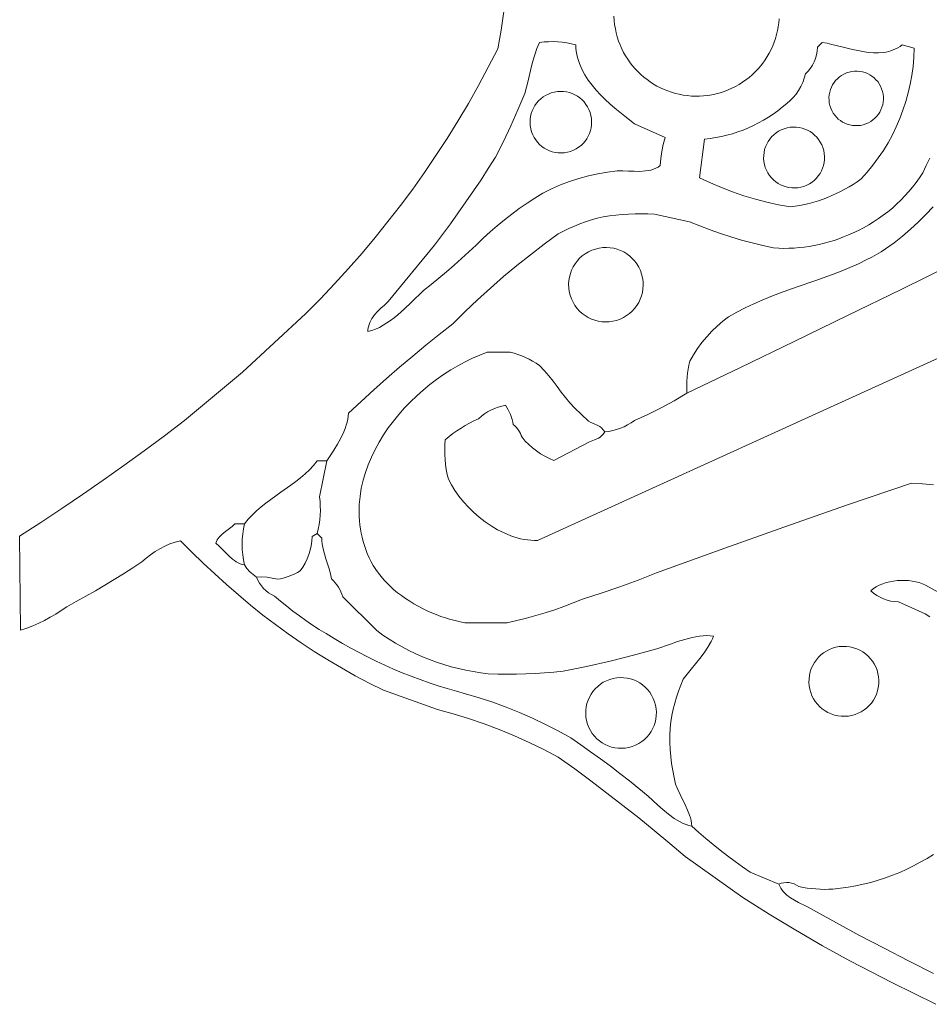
# Model space of a CAD drawing. Header units: inches. Extents: x 37.5 to 70.3, y 17.4 to 61.6.
# Tile 1 of 12: x 37.5 to 49.7, y 20.1 to 33.3. Entities that reach past the tile are written whole.
import ezdxf

# ---------------------------------------------------------------- set-up
doc = ezdxf.new("R2010")
doc.units = ezdxf.units.IN
doc.header["$MEASUREMENT"] = 0
doc.layers.add('10_CLOSED_AREAS', color=7, linetype='CONTINUOUS', lineweight=18)
doc.layers.add('20_EXACT_CIRCLES', color=7, linetype='CONTINUOUS', lineweight=18)

msp = doc.modelspace()

# ---------------------------------------------------------------- linework, layer by layer
at = {"layer": '10_CLOSED_AREAS'}
for points in [[(44.006, 33.406), (43.991, 33.28), (43.972, 33.154), (43.95, 33.029), (43.924, 32.904), (43.798, 32.655), (43.667, 32.41), (43.531, 32.169), (43.39, 31.932), (43.245, 31.698), (43.095, 31.468), (42.941, 31.242), (42.782, 31.019), (42.618, 30.799), (42.45, 30.583), (42.278, 30.37), (42.101, 30.159), (41.919, 29.952), (41.733, 29.747), (41.542, 29.545), (41.347, 29.346), (40.495, 28.56), (39.715, 27.91), (39.445, 27.706), (39.173, 27.505), (38.9, 27.306), (38.624, 27.11), (38.346, 26.917), (38.066, 26.727), (37.784, 26.54), (37.5, 26.356), (37.512, 25.093), (37.595, 25.121), (37.676, 25.153), (37.756, 25.187), (37.835, 25.225), (37.912, 25.267), (37.987, 25.311), (38.06, 25.359), (38.132, 25.409), (38.261, 25.479), (38.39, 25.55), (38.518, 25.622), (38.645, 25.697), (38.77, 25.773), (38.895, 25.851), (39.019, 25.93), (39.142, 26.011), (39.198, 26.062), (39.257, 26.108), (39.319, 26.151), (39.383, 26.189), (39.45, 26.222), (39.519, 26.252), (39.59, 26.276), (39.663, 26.295), (39.813, 26.143), (39.966, 25.994), (40.121, 25.849), (40.279, 25.706), (40.439, 25.567), (40.603, 25.431), (40.768, 25.298), (40.937, 25.17), (41.109, 25.045), (41.283, 24.924), (41.46, 24.808), (41.64, 24.695), (41.823, 24.587), (42.009, 24.483), (42.197, 24.384), (42.389, 24.29), (43.114, 24.027), (43.325, 23.97), (43.534, 23.906), (43.741, 23.836), (43.946, 23.759), (44.148, 23.676), (44.348, 23.587), (44.545, 23.491), (44.739, 23.39), (44.959, 23.232), (45.176, 23.071), (45.393, 22.907), (45.607, 22.741), (45.819, 22.573), (46.029, 22.402), (46.237, 22.228), (46.443, 22.053), (47.219, 21.503), (47.573, 21.281), (47.93, 21.066), (48.291, 20.856), (48.656, 20.652), (49.232, 20.358), (49.811, 20.069)], [(49.78, 20.483), (49.447, 20.651), (49.116, 20.821), (48.786, 20.994), (48.079, 21.381), (47.967, 21.436), (47.911, 21.466), (47.858, 21.5), (47.808, 21.537), (47.786, 21.558), (47.765, 21.58), (47.746, 21.603), (47.729, 21.627), (47.714, 21.654), (47.703, 21.682), (47.319, 21.844), (47.216, 21.915), (47.115, 21.988), (47.014, 22.063), (46.915, 22.139), (46.818, 22.217), (46.721, 22.297), (46.626, 22.378), (46.533, 22.461), (46.495, 22.47), (46.456, 22.482), (46.417, 22.498), (46.377, 22.518), (46.338, 22.541), (46.298, 22.566), (46.22, 22.622), (46.144, 22.684), (46.073, 22.747), (45.947, 22.866), (45.822, 22.969), (45.694, 23.071), (45.566, 23.171), (45.436, 23.27), (45.305, 23.366), (45.173, 23.462), (45.04, 23.555), (44.906, 23.647), (44.738, 23.741), (44.567, 23.828), (44.394, 23.911), (44.218, 23.988), (44.04, 24.06), (43.86, 24.126), (43.677, 24.186), (43.493, 24.241), (43.369, 24.274), (43.246, 24.31), (43.124, 24.348), (43.002, 24.388), (42.881, 24.431), (42.761, 24.475), (42.642, 24.523), (42.524, 24.572), (42.407, 24.624), (42.291, 24.678), (42.176, 24.734), (42.062, 24.793), (41.95, 24.853), (41.838, 24.916), (41.727, 24.981), (41.618, 25.049), (41.526, 25.105), (41.436, 25.163), (41.347, 25.223), (41.26, 25.285), (41.173, 25.349), (41.089, 25.415), (41.005, 25.483), (40.924, 25.552), (40.883, 25.573), (40.846, 25.597), (40.81, 25.625), (40.778, 25.656), (40.75, 25.69), (40.724, 25.727), (40.702, 25.766), (40.684, 25.808), (40.637, 25.841), (40.594, 25.88), (40.555, 25.923), (40.522, 25.971), (40.492, 25.977), (40.464, 25.986), (40.437, 25.999), (40.411, 26.013), (40.386, 26.03), (40.362, 26.048), (40.315, 26.089), (40.227, 26.179), (40.182, 26.223), (40.135, 26.263), (40.144, 26.286), (40.155, 26.307), (40.167, 26.327), (40.181, 26.344), (40.212, 26.376), (40.247, 26.404), (40.322, 26.458), (40.358, 26.488), (40.392, 26.522), (40.522, 26.523), (40.572, 26.585), (40.627, 26.644), (40.685, 26.699), (40.746, 26.752), (40.81, 26.802), (40.876, 26.851), (41.011, 26.946), (41.145, 27.041), (41.21, 27.09), (41.274, 27.141), (41.335, 27.193), (41.393, 27.248), (41.447, 27.306), (41.497, 27.368), (41.627, 27.368), (41.674, 27.435), (41.724, 27.51), (41.772, 27.591), (41.818, 27.675), (41.858, 27.76), (41.875, 27.804), (41.89, 27.846), (41.902, 27.889), (41.911, 27.93), (41.917, 27.971), (41.919, 28.011), (42.088, 28.168), (42.259, 28.322), (42.432, 28.475), (42.606, 28.626), (42.783, 28.774), (42.96, 28.921), (43.14, 29.066), (43.321, 29.209), (43.486, 29.373), (43.655, 29.533), (43.828, 29.69), (44.003, 29.843), (44.182, 29.993), (44.364, 30.138), (44.549, 30.28), (44.737, 30.418), (44.809, 30.455), (44.881, 30.491), (44.955, 30.523), (45.03, 30.554), (45.106, 30.581), (45.183, 30.606), (45.261, 30.628), (45.34, 30.647), (45.425, 30.66), (45.511, 30.67), (45.598, 30.678), (45.684, 30.683), (45.771, 30.686), (45.857, 30.687), (45.944, 30.685), (46.031, 30.68), (46.503, 30.581), (46.64, 30.525), (46.779, 30.472), (46.918, 30.423), (47.059, 30.377), (47.201, 30.334), (47.343, 30.295), (47.487, 30.26), (47.632, 30.228), (47.701, 30.224), (47.77, 30.223), (47.838, 30.224), (47.907, 30.227), (47.975, 30.233), (48.043, 30.24), (48.111, 30.25), (48.179, 30.262), (48.246, 30.276), (48.312, 30.292), (48.379, 30.31), (48.444, 30.33), (48.509, 30.353), (48.573, 30.377), (48.637, 30.403), (48.7, 30.432), (48.771, 30.465), (48.841, 30.5), (48.91, 30.538), (48.977, 30.579), (49.042, 30.622), (49.106, 30.667), (49.168, 30.715), (49.228, 30.764), (49.286, 30.816), (49.343, 30.87), (49.397, 30.927), (49.449, 30.985), (49.499, 31.045), (49.547, 31.107), (49.593, 31.171), (49.636, 31.237), (49.684, 31.335), (49.731, 31.434)], [(49.731, 31.434), (49.684, 31.335), (49.636, 31.237), (49.593, 31.171), (49.547, 31.107), (49.499, 31.045), (49.449, 30.985), (49.397, 30.927), (49.343, 30.87), (49.286, 30.816), (49.228, 30.764), (49.168, 30.715), (49.106, 30.667), (49.042, 30.622), (48.977, 30.579), (48.91, 30.538), (48.841, 30.5), (48.771, 30.465), (48.7, 30.432), (48.637, 30.403), (48.573, 30.377), (48.509, 30.353), (48.444, 30.33), (48.379, 30.31), (48.312, 30.292), (48.246, 30.276), (48.179, 30.262), (48.111, 30.25), (48.043, 30.24), (47.975, 30.233), (47.907, 30.227), (47.838, 30.224), (47.77, 30.223), (47.701, 30.224), (47.632, 30.228), (47.487, 30.26), (47.343, 30.295), (47.201, 30.334), (47.059, 30.377), (46.918, 30.423), (46.779, 30.472), (46.64, 30.525), (46.503, 30.581), (46.031, 30.68), (45.944, 30.685), (45.857, 30.687), (45.771, 30.686), (45.684, 30.683), (45.598, 30.678), (45.511, 30.67), (45.425, 30.66), (45.34, 30.647), (45.261, 30.628), (45.183, 30.606), (45.106, 30.581), (45.03, 30.554), (44.955, 30.523), (44.881, 30.491), (44.809, 30.455), (44.737, 30.418), (44.549, 30.28), (44.364, 30.138), (44.182, 29.993), (44.003, 29.843), (43.828, 29.69), (43.655, 29.533), (43.486, 29.373), (43.321, 29.209), (43.14, 29.066), (42.96, 28.921), (42.783, 28.774), (42.606, 28.626), (42.432, 28.475), (42.259, 28.322), (42.088, 28.168), (41.919, 28.011), (41.917, 27.971), (41.911, 27.93), (41.902, 27.889), (41.89, 27.846), (41.875, 27.804), (41.858, 27.76), (41.818, 27.675), (41.772, 27.591), (41.724, 27.51), (41.674, 27.435), (41.627, 27.368), (41.53, 26.886), (41.537, 26.824), (41.54, 26.762), (41.541, 26.7), (41.538, 26.638), (41.532, 26.576), (41.524, 26.514), (41.512, 26.453), (41.497, 26.393), (41.562, 26.328), (41.563, 26.291), (41.566, 26.255), (41.578, 26.186), (41.595, 26.118), (41.615, 26.051), (41.658, 25.919), (41.677, 25.851), (41.692, 25.782), (41.717, 25.757), (41.741, 25.73), (41.763, 25.702), (41.783, 25.673), (41.801, 25.642), (41.817, 25.61), (41.831, 25.577), (41.843, 25.544), (42.298, 25.088), (42.381, 25.029), (42.466, 24.973), (42.553, 24.92), (42.641, 24.87), (42.731, 24.822), (42.822, 24.778), (42.915, 24.737), (43.009, 24.699), (43.104, 24.664), (43.201, 24.632), (43.298, 24.603), (43.396, 24.578), (43.496, 24.556), (43.596, 24.537), (43.696, 24.521), (43.798, 24.509), (43.924, 24.505), (44.049, 24.503), (44.175, 24.504), (44.301, 24.507), (44.426, 24.512), (44.552, 24.52), (44.677, 24.53), (44.802, 24.543), (45.12, 24.608), (45.436, 24.679), (45.75, 24.757), (46.063, 24.842), (46.245, 24.907), (46.341, 24.941), (46.439, 24.971), (46.537, 24.997), (46.586, 25.006), (46.635, 25.014), (46.684, 25.019), (46.732, 25.021), (46.779, 25.02), (46.825, 25.015), (46.81, 24.978), (46.791, 24.94), (46.748, 24.865), (46.697, 24.79), (46.642, 24.716), (46.525, 24.572), (46.469, 24.503), (46.417, 24.436), (46.384, 24.357), (46.353, 24.277), (46.326, 24.196), (46.303, 24.114), (46.283, 24.032), (46.266, 23.948), (46.252, 23.864), (46.242, 23.779), (46.239, 23.684), (46.239, 23.588), (46.243, 23.493), (46.251, 23.399), (46.262, 23.304), (46.276, 23.21), (46.294, 23.117), (46.316, 23.024), (46.343, 22.954), (46.375, 22.885), (46.445, 22.747), (46.477, 22.678), (46.504, 22.608), (46.515, 22.572), (46.524, 22.536), (46.53, 22.499), (46.533, 22.461), (46.626, 22.378), (46.721, 22.297), (46.818, 22.217), (46.915, 22.139), (47.014, 22.063), (47.115, 21.988), (47.216, 21.915), (47.319, 21.844), (47.703, 21.682), (47.736, 21.694), (47.771, 21.701), (47.806, 21.704), (47.841, 21.703), (47.875, 21.696), (47.909, 21.686), (47.941, 21.671), (47.971, 21.652), (48.028, 21.64), (48.085, 21.631), (48.142, 21.623), (48.2, 21.618), (48.257, 21.615), (48.315, 21.613), (48.373, 21.614), (48.43, 21.617), (48.533, 21.628), (48.636, 21.642), (48.738, 21.66), (48.838, 21.682), (48.938, 21.707), (49.037, 21.735), (49.135, 21.767), (49.232, 21.802), (49.327, 21.841), (49.421, 21.883), (49.513, 21.928), (49.604, 21.976), (49.694, 22.028), (49.781, 22.083)], [(49.783, 27.046), (49.635, 27.062), (49.485, 27.071), (48.626, 26.778), (47.769, 26.479), (46.914, 26.175), (46.06, 25.864), (45.814, 25.767), (45.565, 25.676), (45.315, 25.59), (45.062, 25.51), (44.939, 25.46), (44.815, 25.413), (44.69, 25.369), (44.564, 25.328), (44.437, 25.29), (44.31, 25.254), (44.181, 25.222), (44.052, 25.193), (43.484, 25.194), (43.419, 25.207), (43.353, 25.222), (43.289, 25.239), (43.225, 25.258), (43.161, 25.279), (43.099, 25.303), (43.037, 25.328), (42.976, 25.355), (42.916, 25.384), (42.857, 25.415), (42.799, 25.448), (42.743, 25.483), (42.687, 25.519), (42.632, 25.558), (42.578, 25.598), (42.526, 25.64), (42.482, 25.681), (42.439, 25.724), (42.398, 25.768), (42.359, 25.814), (42.322, 25.862), (42.287, 25.911), (42.253, 25.961), (42.222, 26.012), (42.196, 26.067), (42.172, 26.122), (42.151, 26.177), (42.133, 26.232), (42.116, 26.287), (42.102, 26.343), (42.09, 26.398), (42.08, 26.453), (42.072, 26.508), (42.066, 26.564), (42.063, 26.619), (42.061, 26.674), (42.064, 26.783), (42.074, 26.892), (42.091, 27), (42.115, 27.107), (42.146, 27.213), (42.184, 27.317), (42.227, 27.42), (42.276, 27.521), (42.33, 27.62), (42.39, 27.716), (42.454, 27.811), (42.523, 27.903), (42.596, 27.992), (42.673, 28.079), (42.753, 28.162), (42.837, 28.243), (42.923, 28.32), (43.012, 28.393), (43.104, 28.462), (43.197, 28.528), (43.293, 28.589), (43.389, 28.646), (43.487, 28.699), (43.585, 28.747), (43.684, 28.79), (43.784, 28.828), (44.091, 28.827), (44.144, 28.813), (44.196, 28.797), (44.247, 28.778), (44.297, 28.757), (44.346, 28.734), (44.394, 28.708), (44.44, 28.68), (44.486, 28.649), (44.551, 28.582), (44.611, 28.511), (44.668, 28.439), (44.724, 28.366), (44.779, 28.293), (44.835, 28.22), (44.895, 28.149), (44.958, 28.081), (45.143, 27.901), (45.178, 27.884), (45.21, 27.87), (45.269, 27.844), (45.296, 27.829), (45.32, 27.811), (45.343, 27.787), (45.363, 27.758), (45.417, 27.765), (45.47, 27.775), (45.522, 27.789), (45.573, 27.807), (45.622, 27.827), (45.67, 27.851), (45.717, 27.879), (45.762, 27.909), (45.943, 27.992), (46.121, 28.081), (46.296, 28.176), (46.468, 28.277), (46.465, 28.332), (46.465, 28.386), (46.467, 28.44), (46.471, 28.494), (46.476, 28.547), (46.484, 28.601), (46.494, 28.654), (46.506, 28.707), (46.556, 28.794), (46.61, 28.878), (46.669, 28.959), (46.733, 29.036), (46.8, 29.109), (46.872, 29.178), (46.948, 29.243), (47.028, 29.304), (47.138, 29.367), (47.251, 29.425), (47.365, 29.479), (47.48, 29.529), (47.596, 29.577), (47.713, 29.621), (47.949, 29.706), (48.186, 29.788), (48.423, 29.873), (48.54, 29.918), (48.657, 29.966), (48.773, 30.017), (48.887, 30.071), (48.952, 30.105), (49.015, 30.14), (49.076, 30.177), (49.137, 30.216), (49.195, 30.256), (49.253, 30.298), (49.365, 30.386), (49.473, 30.479), (49.577, 30.575), (49.678, 30.676), (49.777, 30.78)], [(49.777, 30.78), (49.678, 30.676), (49.577, 30.575), (49.473, 30.479), (49.365, 30.386), (49.253, 30.298), (49.195, 30.256), (49.137, 30.216), (49.076, 30.177), (49.015, 30.14), (48.952, 30.105), (48.887, 30.071), (48.773, 30.017), (48.657, 29.966), (48.54, 29.918), (48.423, 29.873), (48.186, 29.788), (47.949, 29.706), (47.713, 29.621), (47.596, 29.577), (47.48, 29.529), (47.365, 29.479), (47.251, 29.425), (47.138, 29.367), (47.028, 29.304), (46.948, 29.243), (46.872, 29.178), (46.8, 29.109), (46.733, 29.036), (46.669, 28.959), (46.61, 28.878), (46.556, 28.794), (46.506, 28.707), (46.494, 28.654), (46.484, 28.601), (46.476, 28.547), (46.471, 28.494), (46.467, 28.44), (46.465, 28.386), (46.465, 28.332), (46.468, 28.277), (47.189, 28.623), (47.908, 28.97), (48.627, 29.32), (49.345, 29.671), (50.062, 30.024)], [(50.062, 30.024), (49.345, 29.671), (48.627, 29.32), (47.908, 28.97), (47.189, 28.623), (46.468, 28.277), (46.296, 28.176), (46.121, 28.081), (45.943, 27.992), (45.762, 27.909), (45.717, 27.879), (45.67, 27.851), (45.622, 27.827), (45.573, 27.807), (45.522, 27.789), (45.47, 27.775), (45.417, 27.765), (45.363, 27.758), (45.344, 27.729), (45.324, 27.707), (45.302, 27.689), (45.278, 27.675), (45.224, 27.651), (45.159, 27.623), (44.681, 27.374), (44.619, 27.4), (44.559, 27.43), (44.501, 27.464), (44.446, 27.502), (44.393, 27.543), (44.343, 27.587), (44.295, 27.635), (44.251, 27.686), (44.242, 27.711), (44.231, 27.734), (44.205, 27.779), (44.172, 27.82), (44.154, 27.838), (44.134, 27.855), (44.127, 27.89), (44.119, 27.924), (44.096, 27.991), (44.066, 28.055), (44.049, 28.085), (44.03, 28.115), (43.979, 28.104), (43.929, 28.09), (43.881, 28.072), (43.834, 28.051), (43.789, 28.026), (43.746, 27.998), (43.705, 27.967), (43.666, 27.933), (43.605, 27.905), (43.546, 27.875), (43.488, 27.843), (43.432, 27.809), (43.376, 27.772), (43.322, 27.734), (43.27, 27.694), (43.219, 27.652), (43.214, 27.585), (43.212, 27.518), (43.213, 27.451), (43.217, 27.385), (43.224, 27.318), (43.233, 27.252), (43.245, 27.186), (43.261, 27.121), (43.302, 27.045), (43.35, 26.969), (43.404, 26.893), (43.465, 26.819), (43.531, 26.747), (43.601, 26.678), (43.677, 26.612), (43.756, 26.551), (43.838, 26.494), (43.923, 26.444), (44.01, 26.4), (44.099, 26.362), (44.143, 26.347), (44.188, 26.333), (44.233, 26.322), (44.279, 26.313), (44.324, 26.306), (44.369, 26.302), (44.414, 26.3), (44.459, 26.3), (49.893, 28.772)], [(49.893, 28.772), (44.459, 26.3), (44.414, 26.3), (44.369, 26.302), (44.324, 26.306), (44.279, 26.313), (44.233, 26.322), (44.188, 26.333), (44.143, 26.347), (44.099, 26.362), (44.01, 26.4), (43.923, 26.444), (43.838, 26.494), (43.756, 26.551), (43.677, 26.612), (43.601, 26.678), (43.531, 26.747), (43.465, 26.819), (43.404, 26.893), (43.35, 26.969), (43.302, 27.045), (43.261, 27.121), (43.245, 27.186), (43.233, 27.252), (43.224, 27.318), (43.217, 27.385), (43.213, 27.451), (43.212, 27.518), (43.214, 27.585), (43.219, 27.652), (43.27, 27.694), (43.322, 27.734), (43.376, 27.772), (43.432, 27.809), (43.488, 27.843), (43.546, 27.875), (43.605, 27.905), (43.666, 27.933), (43.705, 27.967), (43.746, 27.998), (43.789, 28.026), (43.834, 28.051), (43.881, 28.072), (43.929, 28.09), (43.979, 28.104), (44.03, 28.115), (44.049, 28.085), (44.066, 28.055), (44.096, 27.991), (44.119, 27.924), (44.127, 27.89), (44.134, 27.855), (44.154, 27.838), (44.172, 27.82), (44.205, 27.779), (44.231, 27.734), (44.242, 27.711), (44.251, 27.686), (44.295, 27.635), (44.343, 27.587), (44.393, 27.543), (44.446, 27.502), (44.501, 27.464), (44.559, 27.43), (44.619, 27.4), (44.681, 27.374), (45.159, 27.623), (45.224, 27.651), (45.278, 27.675), (45.302, 27.689), (45.324, 27.707), (45.344, 27.729), (45.363, 27.758), (45.343, 27.787), (45.32, 27.811), (45.296, 27.829), (45.269, 27.844), (45.21, 27.87), (45.178, 27.884), (45.143, 27.901), (44.958, 28.081), (44.895, 28.149), (44.835, 28.22), (44.779, 28.293), (44.724, 28.366), (44.668, 28.439), (44.611, 28.511), (44.551, 28.582), (44.486, 28.649), (44.44, 28.68), (44.394, 28.708), (44.346, 28.734), (44.297, 28.757), (44.247, 28.778), (44.196, 28.797), (44.144, 28.813), (44.091, 28.827), (43.784, 28.828), (43.684, 28.79), (43.585, 28.747), (43.487, 28.699), (43.389, 28.646), (43.293, 28.589), (43.197, 28.528), (43.104, 28.462), (43.012, 28.393), (42.923, 28.32), (42.837, 28.243), (42.753, 28.162), (42.673, 28.079), (42.596, 27.992), (42.523, 27.903), (42.454, 27.811), (42.39, 27.716), (42.33, 27.62), (42.276, 27.521), (42.227, 27.42), (42.184, 27.317), (42.146, 27.213), (42.115, 27.107), (42.091, 27), (42.074, 26.892), (42.064, 26.783), (42.061, 26.674), (42.063, 26.619), (42.066, 26.564), (42.072, 26.508), (42.08, 26.453), (42.09, 26.398), (42.102, 26.343), (42.116, 26.287), (42.133, 26.232), (42.151, 26.177), (42.172, 26.122), (42.196, 26.067), (42.222, 26.012), (42.253, 25.961), (42.287, 25.911), (42.322, 25.862), (42.359, 25.814), (42.398, 25.768), (42.439, 25.724), (42.482, 25.681), (42.526, 25.64), (42.578, 25.598), (42.632, 25.558), (42.687, 25.519), (42.743, 25.483), (42.799, 25.448), (42.857, 25.415), (42.916, 25.384), (42.976, 25.355), (43.037, 25.328), (43.099, 25.303), (43.161, 25.279), (43.225, 25.258), (43.289, 25.239), (43.353, 25.222), (43.419, 25.207), (43.484, 25.194), (44.052, 25.193), (44.181, 25.222), (44.31, 25.254), (44.437, 25.29), (44.564, 25.328), (44.69, 25.369), (44.815, 25.413), (44.939, 25.46), (45.062, 25.51), (45.315, 25.59), (45.565, 25.676), (45.814, 25.767), (46.06, 25.864), (46.914, 26.175), (47.769, 26.479), (48.626, 26.778), (49.485, 27.071), (49.635, 27.062), (49.783, 27.046)], [(49.942, 25.553), (49.674, 25.701), (49.633, 25.718), (49.589, 25.733), (49.543, 25.745), (49.495, 25.754), (49.446, 25.76), (49.396, 25.763), (49.345, 25.763), (49.294, 25.76), (49.243, 25.754), (49.193, 25.745), (49.145, 25.733), (49.098, 25.718), (49.053, 25.699), (49.011, 25.677), (48.973, 25.652), (48.937, 25.624), (48.976, 25.591), (49.018, 25.561), (49.063, 25.536), (49.109, 25.515), (49.157, 25.498), (49.207, 25.486), (49.257, 25.478), (49.309, 25.475), (49.667, 25.313), (49.731, 25.273)], [(49.731, 25.273), (49.667, 25.313), (49.309, 25.475), (49.257, 25.478), (49.207, 25.486), (49.157, 25.498), (49.109, 25.515), (49.063, 25.536), (49.018, 25.561), (48.976, 25.591), (48.937, 25.624), (48.973, 25.652), (49.011, 25.677), (49.053, 25.699), (49.098, 25.718), (49.145, 25.733), (49.193, 25.745), (49.243, 25.754), (49.294, 25.76), (49.345, 25.763), (49.396, 25.763), (49.446, 25.76), (49.495, 25.754), (49.543, 25.745), (49.589, 25.733), (49.633, 25.718), (49.674, 25.701), (49.942, 25.553)], [(49.781, 22.083), (49.694, 22.028), (49.604, 21.976), (49.513, 21.928), (49.421, 21.883), (49.327, 21.841), (49.232, 21.802), (49.135, 21.767), (49.037, 21.735), (48.938, 21.707), (48.838, 21.682), (48.738, 21.66), (48.636, 21.642), (48.533, 21.628), (48.43, 21.617), (48.373, 21.614), (48.315, 21.613), (48.257, 21.615), (48.2, 21.618), (48.142, 21.623), (48.085, 21.631), (48.028, 21.64), (47.971, 21.652), (47.941, 21.671), (47.909, 21.686), (47.875, 21.696), (47.841, 21.703), (47.806, 21.704), (47.771, 21.701), (47.736, 21.694), (47.703, 21.682), (47.714, 21.654), (47.729, 21.627), (47.746, 21.603), (47.765, 21.58), (47.786, 21.558), (47.808, 21.537), (47.858, 21.5), (47.911, 21.466), (47.967, 21.436), (48.079, 21.381), (48.786, 20.994), (49.116, 20.821), (49.447, 20.651), (49.78, 20.483)]]:
    msp.add_lwpolyline(points, dxfattribs=at)
for points in [[(44.287, 32.303), (44.313, 32.388), (44.335, 32.475), (44.376, 32.651), (44.398, 32.738), (44.422, 32.824), (44.451, 32.907), (44.486, 32.989), (44.547, 32.996), (44.609, 32.999), (44.67, 33), (44.731, 32.997), (44.792, 32.992), (44.853, 32.983), (44.914, 32.971), (44.973, 32.956), (44.976, 32.912), (44.981, 32.87), (44.989, 32.828), (44.999, 32.786), (45.01, 32.746), (45.024, 32.706), (45.057, 32.629), (45.096, 32.555), (45.142, 32.483), (45.193, 32.414), (45.248, 32.348), (45.307, 32.284), (45.369, 32.222), (45.433, 32.163), (45.499, 32.105), (45.632, 31.997), (45.761, 31.897), (46.175, 31.713), (46.149, 31.62), (46.129, 31.526), (46.116, 31.431), (46.11, 31.335), (46.081, 31.315), (46.049, 31.299), (46.016, 31.286), (45.981, 31.275), (45.946, 31.268), (45.909, 31.262), (45.834, 31.257), (45.757, 31.258), (45.68, 31.261), (45.604, 31.264), (45.532, 31.264), (45.401, 31.248), (45.271, 31.226), (45.143, 31.198), (45.016, 31.163), (44.891, 31.123), (44.769, 31.076), (44.648, 31.023), (44.53, 30.965), (44.423, 30.898), (44.319, 30.829), (44.215, 30.757), (44.114, 30.683), (44.015, 30.606), (43.917, 30.527), (43.821, 30.446), (43.728, 30.362), (43.633, 30.268), (43.536, 30.176), (43.438, 30.085), (43.338, 29.996), (43.237, 29.908), (43.135, 29.822), (43.031, 29.738), (42.926, 29.656), (42.762, 29.494), (42.673, 29.41), (42.581, 29.329), (42.533, 29.291), (42.485, 29.255), (42.435, 29.221), (42.385, 29.19), (42.335, 29.162), (42.283, 29.138), (42.231, 29.119), (42.179, 29.104), (42.181, 29.138), (42.187, 29.17), (42.195, 29.2), (42.205, 29.228), (42.219, 29.255), (42.234, 29.281), (42.251, 29.305), (42.27, 29.329), (42.311, 29.374), (42.356, 29.418), (42.403, 29.462), (42.451, 29.509), (43.074, 30.264), (43.182, 30.408), (43.289, 30.553), (43.395, 30.699), (43.498, 30.846), (43.6, 30.995), (43.7, 31.144), (43.798, 31.295), (43.894, 31.447), (44.001, 31.657), (44.102, 31.87), (44.197, 32.085)], [(48.222, 32.924), (48.287, 32.989), (48.35, 32.978), (48.415, 32.963), (48.551, 32.93), (48.691, 32.895), (48.762, 32.879), (48.833, 32.865), (48.904, 32.855), (48.974, 32.85), (49.043, 32.849), (49.111, 32.855), (49.144, 32.86), (49.177, 32.867), (49.209, 32.876), (49.24, 32.888), (49.271, 32.901), (49.301, 32.917), (49.331, 32.935), (49.36, 32.956), (49.522, 32.911), (49.517, 32.788), (49.506, 32.667), (49.49, 32.547), (49.469, 32.428), (49.441, 32.31), (49.409, 32.194), (49.371, 32.079), (49.329, 31.967), (49.281, 31.856), (49.228, 31.748), (49.17, 31.642), (49.107, 31.539), (49.039, 31.438), (48.967, 31.341), (48.89, 31.246), (48.808, 31.155), (48.755, 31.118), (48.701, 31.082), (48.646, 31.049), (48.59, 31.016), (48.533, 30.986), (48.475, 30.958), (48.417, 30.931), (48.357, 30.907), (48.297, 30.884), (48.236, 30.863), (48.174, 30.844), (48.112, 30.827), (48.049, 30.812), (47.986, 30.8), (47.922, 30.789), (47.858, 30.78), (47.7, 30.809), (47.543, 30.844), (47.387, 30.884), (47.233, 30.93), (47.081, 30.982), (46.931, 31.039), (46.783, 31.101), (46.637, 31.169), (46.702, 31.689), (46.778, 31.698), (46.854, 31.71), (46.93, 31.724), (47.004, 31.742), (47.078, 31.763), (47.15, 31.786), (47.222, 31.812), (47.293, 31.841), (47.362, 31.873), (47.43, 31.907), (47.497, 31.945), (47.562, 31.984), (47.626, 32.027), (47.688, 32.071), (47.749, 32.119), (47.808, 32.169), (47.854, 32.208), (47.897, 32.25), (47.935, 32.296), (47.969, 32.345), (47.999, 32.397), (48.024, 32.451), (48.045, 32.508), (48.06, 32.566), (48.095, 32.603), (48.127, 32.642), (48.154, 32.684), (48.177, 32.729), (48.195, 32.775), (48.209, 32.823), (48.218, 32.873)], [(41.497, 26.393), (41.512, 26.453), (41.524, 26.514), (41.532, 26.576), (41.538, 26.638), (41.541, 26.7), (41.54, 26.762), (41.537, 26.824), (41.53, 26.886), (41.627, 27.368), (41.497, 27.368), (41.447, 27.306), (41.393, 27.248), (41.335, 27.193), (41.274, 27.141), (41.21, 27.09), (41.145, 27.041), (41.011, 26.946), (40.876, 26.851), (40.81, 26.802), (40.746, 26.752), (40.685, 26.699), (40.627, 26.644), (40.572, 26.585), (40.522, 26.523), (40.508, 26.454), (40.498, 26.385), (40.492, 26.316), (40.49, 26.247), (40.492, 26.177), (40.498, 26.108), (40.508, 26.039), (40.522, 25.971), (40.555, 25.923), (40.594, 25.88), (40.637, 25.841), (40.684, 25.808), (40.755, 25.81), (40.825, 25.806), (40.895, 25.795), (40.963, 25.778), (41.004, 25.785), (41.043, 25.795), (41.121, 25.82), (41.196, 25.852), (41.232, 25.87), (41.268, 25.891), (41.304, 25.942), (41.336, 25.995), (41.364, 26.051), (41.387, 26.109), (41.406, 26.168), (41.419, 26.229), (41.428, 26.291), (41.432, 26.353)], [(40.522, 25.971), (40.508, 26.039), (40.498, 26.108), (40.492, 26.177), (40.49, 26.247), (40.492, 26.316), (40.498, 26.385), (40.508, 26.454), (40.522, 26.523), (40.392, 26.522), (40.358, 26.488), (40.322, 26.458), (40.247, 26.404), (40.212, 26.376), (40.181, 26.344), (40.167, 26.327), (40.155, 26.307), (40.144, 26.286), (40.135, 26.263), (40.182, 26.223), (40.227, 26.179), (40.315, 26.089), (40.362, 26.048), (40.386, 26.03), (40.411, 26.013), (40.437, 25.999), (40.464, 25.986), (40.492, 25.977)], [(46.533, 22.461), (46.53, 22.499), (46.524, 22.536), (46.515, 22.572), (46.504, 22.608), (46.477, 22.678), (46.445, 22.747), (46.375, 22.885), (46.343, 22.954), (46.316, 23.024), (46.294, 23.117), (46.276, 23.21), (46.262, 23.304), (46.251, 23.399), (46.243, 23.493), (46.239, 23.588), (46.239, 23.684), (46.242, 23.779), (46.252, 23.864), (46.266, 23.948), (46.283, 24.032), (46.303, 24.114), (46.326, 24.196), (46.353, 24.277), (46.384, 24.357), (46.417, 24.436), (46.469, 24.503), (46.525, 24.572), (46.642, 24.716), (46.697, 24.79), (46.748, 24.865), (46.791, 24.94), (46.81, 24.978), (46.825, 25.015), (46.779, 25.02), (46.732, 25.021), (46.684, 25.019), (46.635, 25.014), (46.586, 25.006), (46.537, 24.997), (46.439, 24.971), (46.341, 24.941), (46.245, 24.907), (46.063, 24.842), (45.75, 24.757), (45.436, 24.679), (45.12, 24.608), (44.802, 24.543), (44.677, 24.53), (44.552, 24.52), (44.426, 24.512), (44.301, 24.507), (44.175, 24.504), (44.049, 24.503), (43.924, 24.505), (43.798, 24.509), (43.696, 24.521), (43.596, 24.537), (43.496, 24.556), (43.396, 24.578), (43.298, 24.603), (43.201, 24.632), (43.104, 24.664), (43.009, 24.699), (42.915, 24.737), (42.822, 24.778), (42.731, 24.822), (42.641, 24.87), (42.553, 24.92), (42.466, 24.973), (42.381, 25.029), (42.298, 25.088), (41.843, 25.544), (41.831, 25.577), (41.817, 25.61), (41.801, 25.642), (41.783, 25.673), (41.763, 25.702), (41.741, 25.73), (41.717, 25.757), (41.692, 25.782), (41.677, 25.851), (41.658, 25.919), (41.615, 26.051), (41.595, 26.118), (41.578, 26.186), (41.566, 26.255), (41.563, 26.291), (41.562, 26.328), (41.497, 26.393), (41.432, 26.353), (41.428, 26.291), (41.419, 26.229), (41.406, 26.168), (41.387, 26.109), (41.364, 26.051), (41.336, 25.995), (41.304, 25.942), (41.268, 25.891), (41.232, 25.87), (41.196, 25.852), (41.121, 25.82), (41.043, 25.795), (41.004, 25.785), (40.963, 25.778), (40.895, 25.795), (40.825, 25.806), (40.755, 25.81), (40.684, 25.808), (40.702, 25.766), (40.724, 25.727), (40.75, 25.69), (40.778, 25.656), (40.81, 25.625), (40.846, 25.597), (40.883, 25.573), (40.924, 25.552), (41.005, 25.483), (41.089, 25.415), (41.173, 25.349), (41.26, 25.285), (41.347, 25.223), (41.436, 25.163), (41.526, 25.105), (41.618, 25.049), (41.727, 24.981), (41.838, 24.916), (41.95, 24.853), (42.062, 24.793), (42.176, 24.734), (42.291, 24.678), (42.407, 24.624), (42.524, 24.572), (42.642, 24.523), (42.761, 24.475), (42.881, 24.431), (43.002, 24.388), (43.124, 24.348), (43.246, 24.31), (43.369, 24.274), (43.493, 24.241), (43.677, 24.186), (43.86, 24.126), (44.04, 24.06), (44.218, 23.988), (44.394, 23.911), (44.567, 23.828), (44.738, 23.741), (44.906, 23.647), (45.04, 23.555), (45.173, 23.462), (45.305, 23.366), (45.436, 23.27), (45.566, 23.171), (45.694, 23.071), (45.822, 22.969), (45.947, 22.866), (46.073, 22.747), (46.144, 22.684), (46.22, 22.622), (46.298, 22.566), (46.338, 22.541), (46.377, 22.518), (46.417, 22.498), (46.456, 22.482), (46.495, 22.47)]]:
    msp.add_lwpolyline(points, close=True, dxfattribs=at)
at = {"layer": '20_EXACT_CIRCLES'}
msp.add_lwpolyline([(47.707, 33.308), (47.702, 33.254), (47.695, 33.2), (47.685, 33.147), (47.672, 33.094), (47.657, 33.043), (47.64, 32.992), (47.62, 32.942), (47.598, 32.894), (47.573, 32.846), (47.547, 32.8), (47.518, 32.755), (47.487, 32.712), (47.454, 32.67), (47.419, 32.63), (47.382, 32.591), (47.343, 32.554), (47.302, 32.519), (47.259, 32.486), (47.215, 32.454), (47.169, 32.425), (47.121, 32.398), (47.072, 32.373), (47.021, 32.351), (46.969, 32.331), (46.915, 32.314), (46.86, 32.299), (46.804, 32.287), (46.748, 32.278), (46.692, 32.271), (46.637, 32.268), (46.581, 32.267), (46.527, 32.269), (46.472, 32.274), (46.419, 32.282), (46.365, 32.292), (46.313, 32.304), (46.262, 32.319), (46.211, 32.337), (46.161, 32.357), (46.113, 32.379), (46.065, 32.403), (46.019, 32.43), (45.974, 32.459), (45.931, 32.49), (45.889, 32.523), (45.848, 32.558), (45.81, 32.595), (45.773, 32.634), (45.738, 32.675), (45.704, 32.717), (45.673, 32.762), (45.644, 32.808), (45.617, 32.855), (45.592, 32.905), (45.57, 32.956), (45.55, 33.008), (45.532, 33.062), (45.518, 33.117), (45.506, 33.173), (45.496, 33.229), (45.49, 33.285), (45.487, 33.34)], dxfattribs=at)
for points in [[(48.389, 32.142), (48.381, 32.178), (48.377, 32.215), (48.376, 32.251), (48.379, 32.287), (48.386, 32.322), (48.396, 32.356), (48.409, 32.388), (48.425, 32.42), (48.444, 32.449), (48.466, 32.477), (48.49, 32.502), (48.517, 32.525), (48.546, 32.546), (48.578, 32.564), (48.611, 32.579), (48.647, 32.59), (48.684, 32.598), (48.72, 32.602), (48.756, 32.602), (48.792, 32.599), (48.827, 32.593), (48.861, 32.583), (48.894, 32.57), (48.925, 32.554), (48.954, 32.535), (48.982, 32.513), (49.007, 32.488), (49.031, 32.462), (49.051, 32.432), (49.069, 32.401), (49.084, 32.367), (49.095, 32.331), (49.103, 32.295), (49.107, 32.258), (49.108, 32.222), (49.104, 32.186), (49.098, 32.152), (49.088, 32.118), (49.075, 32.085), (49.059, 32.054), (49.04, 32.024), (49.018, 31.997), (48.994, 31.971), (48.967, 31.948), (48.938, 31.927), (48.906, 31.91), (48.872, 31.895), (48.837, 31.883), (48.8, 31.875), (48.764, 31.871), (48.727, 31.871), (48.692, 31.874), (48.657, 31.881), (48.623, 31.891), (48.59, 31.904), (48.559, 31.92), (48.53, 31.939), (48.502, 31.96), (48.476, 31.985), (48.453, 32.012), (48.433, 32.041), (48.415, 32.073), (48.4, 32.106)], [(44.369, 31.83), (44.362, 31.871), (44.359, 31.913), (44.361, 31.954), (44.366, 31.994), (44.375, 32.033), (44.388, 32.071), (44.405, 32.107), (44.425, 32.141), (44.448, 32.174), (44.474, 32.204), (44.503, 32.231), (44.534, 32.256), (44.568, 32.278), (44.605, 32.296), (44.644, 32.311), (44.684, 32.322), (44.726, 32.329), (44.768, 32.332), (44.809, 32.331), (44.849, 32.325), (44.888, 32.316), (44.926, 32.303), (44.962, 32.287), (44.996, 32.267), (45.029, 32.244), (45.059, 32.218), (45.086, 32.189), (45.111, 32.157), (45.133, 32.123), (45.151, 32.087), (45.166, 32.048), (45.177, 32.007), (45.184, 31.965), (45.187, 31.924), (45.185, 31.883), (45.18, 31.843), (45.171, 31.804), (45.158, 31.766), (45.141, 31.73), (45.122, 31.695), (45.099, 31.663), (45.073, 31.633), (45.044, 31.605), (45.012, 31.58), (44.978, 31.559), (44.941, 31.54), (44.903, 31.525), (44.862, 31.514), (44.82, 31.507), (44.779, 31.504), (44.738, 31.506), (44.698, 31.511), (44.658, 31.521), (44.621, 31.534), (44.584, 31.55), (44.55, 31.57), (44.518, 31.593), (44.488, 31.619), (44.46, 31.648), (44.435, 31.679), (44.414, 31.713), (44.395, 31.75), (44.38, 31.789)], [(47.52, 31.311), (47.509, 31.351), (47.502, 31.391), (47.498, 31.432), (47.499, 31.472), (47.504, 31.511), (47.512, 31.55), (47.525, 31.587), (47.54, 31.623), (47.559, 31.658), (47.581, 31.69), (47.606, 31.72), (47.635, 31.748), (47.666, 31.773), (47.7, 31.796), (47.736, 31.815), (47.775, 31.83), (47.815, 31.842), (47.855, 31.849), (47.896, 31.852), (47.936, 31.851), (47.975, 31.847), (48.014, 31.838), (48.051, 31.826), (48.087, 31.81), (48.122, 31.792), (48.154, 31.769), (48.184, 31.744), (48.212, 31.716), (48.237, 31.685), (48.26, 31.651), (48.279, 31.615), (48.294, 31.576), (48.306, 31.536), (48.313, 31.495), (48.316, 31.455), (48.315, 31.415), (48.311, 31.375), (48.302, 31.337), (48.29, 31.299), (48.274, 31.263), (48.256, 31.229), (48.233, 31.197), (48.208, 31.166), (48.18, 31.138), (48.149, 31.113), (48.115, 31.091), (48.079, 31.072), (48.04, 31.056), (48, 31.045), (47.959, 31.038), (47.919, 31.034), (47.879, 31.035), (47.839, 31.04), (47.801, 31.048), (47.763, 31.061), (47.727, 31.076), (47.693, 31.095), (47.661, 31.117), (47.63, 31.142), (47.602, 31.171), (47.577, 31.202), (47.555, 31.236), (47.536, 31.272)], [(44.899, 29.593), (44.887, 29.642), (44.88, 29.692), (44.878, 29.742), (44.881, 29.791), (44.889, 29.838), (44.902, 29.885), (44.918, 29.93), (44.939, 29.974), (44.964, 30.015), (44.993, 30.053), (45.025, 30.089), (45.061, 30.122), (45.101, 30.151), (45.143, 30.176), (45.189, 30.197), (45.237, 30.214), (45.287, 30.227), (45.336, 30.233), (45.386, 30.235), (45.435, 30.232), (45.483, 30.224), (45.529, 30.212), (45.575, 30.195), (45.618, 30.174), (45.659, 30.149), (45.697, 30.121), (45.733, 30.088), (45.766, 30.052), (45.795, 30.013), (45.82, 29.97), (45.842, 29.925), (45.859, 29.877), (45.871, 29.827), (45.878, 29.777), (45.879, 29.728), (45.876, 29.679), (45.869, 29.631), (45.856, 29.584), (45.84, 29.539), (45.819, 29.496), (45.794, 29.455), (45.765, 29.416), (45.732, 29.38), (45.697, 29.348), (45.657, 29.319), (45.615, 29.293), (45.569, 29.272), (45.521, 29.255), (45.471, 29.243), (45.421, 29.236), (45.372, 29.234), (45.323, 29.237), (45.275, 29.245), (45.228, 29.257), (45.183, 29.274), (45.14, 29.295), (45.099, 29.32), (45.06, 29.349), (45.025, 29.381), (44.992, 29.417), (44.963, 29.456), (44.937, 29.499), (44.916, 29.544)], [(48.108, 24.441), (48.114, 24.488), (48.124, 24.535), (48.139, 24.579), (48.158, 24.621), (48.18, 24.66), (48.207, 24.697), (48.236, 24.731), (48.269, 24.762), (48.305, 24.79), (48.343, 24.814), (48.383, 24.835), (48.425, 24.852), (48.47, 24.865), (48.515, 24.873), (48.563, 24.877), (48.611, 24.875), (48.658, 24.87), (48.704, 24.859), (48.749, 24.844), (48.79, 24.825), (48.83, 24.803), (48.867, 24.776), (48.901, 24.747), (48.932, 24.714), (48.96, 24.678), (48.984, 24.64), (49.005, 24.6), (49.022, 24.558), (49.034, 24.513), (49.043, 24.468), (49.046, 24.421), (49.045, 24.372), (49.039, 24.325), (49.029, 24.279), (49.014, 24.235), (48.995, 24.193), (48.973, 24.153), (48.946, 24.116), (48.917, 24.082), (48.884, 24.051), (48.848, 24.023), (48.81, 23.999), (48.77, 23.978), (48.728, 23.961), (48.683, 23.949), (48.638, 23.94), (48.59, 23.937), (48.542, 23.938), (48.495, 23.944), (48.449, 23.954), (48.404, 23.969), (48.363, 23.988), (48.323, 24.011), (48.286, 24.037), (48.252, 24.066), (48.221, 24.099), (48.193, 24.135), (48.169, 24.173), (48.148, 24.213), (48.131, 24.256), (48.119, 24.3), (48.11, 24.346), (48.107, 24.393)], [(45.131, 23.832), (45.118, 23.879), (45.11, 23.926), (45.107, 23.973), (45.108, 24.02), (45.114, 24.065), (45.124, 24.11), (45.139, 24.153), (45.157, 24.195), (45.179, 24.235), (45.205, 24.272), (45.235, 24.307), (45.268, 24.339), (45.304, 24.368), (45.344, 24.394), (45.386, 24.416), (45.432, 24.433), (45.478, 24.446), (45.525, 24.455), (45.572, 24.458), (45.619, 24.456), (45.664, 24.451), (45.709, 24.44), (45.753, 24.426), (45.794, 24.408), (45.834, 24.385), (45.872, 24.359), (45.906, 24.33), (45.939, 24.297), (45.968, 24.26), (45.993, 24.221), (46.015, 24.178), (46.033, 24.133), (46.046, 24.086), (46.054, 24.039), (46.057, 23.992), (46.056, 23.946), (46.05, 23.9), (46.04, 23.855), (46.025, 23.812), (46.007, 23.77), (45.985, 23.731), (45.959, 23.693), (45.929, 23.658), (45.896, 23.626), (45.86, 23.597), (45.82, 23.572), (45.778, 23.55), (45.732, 23.532), (45.685, 23.519), (45.638, 23.511), (45.592, 23.508), (45.545, 23.509), (45.499, 23.515), (45.455, 23.525), (45.411, 23.539), (45.37, 23.558), (45.33, 23.58), (45.292, 23.606), (45.257, 23.636), (45.225, 23.669), (45.196, 23.705), (45.171, 23.745), (45.149, 23.787)]]:
    msp.add_lwpolyline(points, close=True, dxfattribs=at)

doc.saveas('drawing.dxf')
